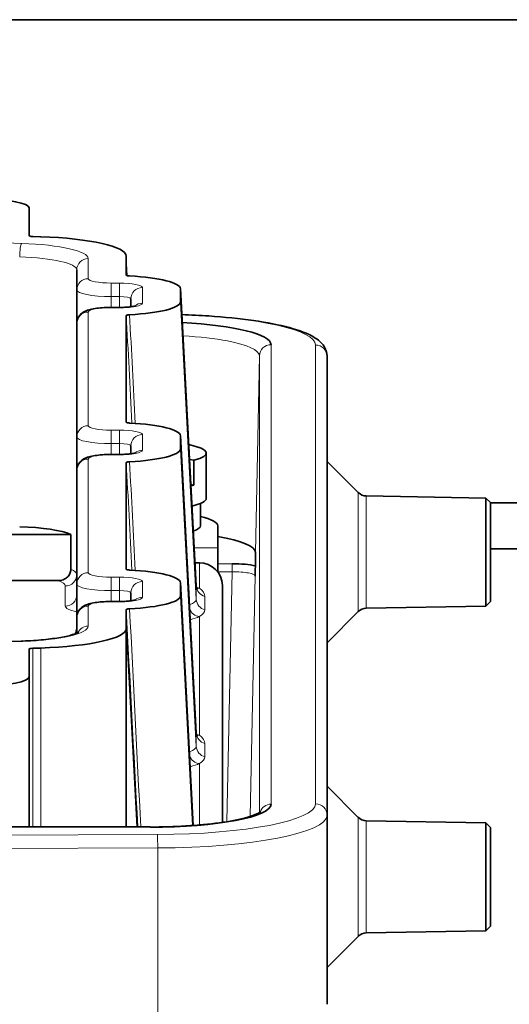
# Model space of a CAD drawing. Header units: millimetres. Extents: x 0 to 7128, y 0 to 5040.
# Tile 81 of 184: x 1785 to 1806, y 1583 to 1626. Entities that reach past the tile are written whole.
import ezdxf

# ---------------------------------------------------------------- set-up
doc = ezdxf.new("R2010")
doc.units = ezdxf.units.MM
doc.header["$LTSCALE"] = 12
doc.layers.add('Spigoli tangenti visibili(ISO)', color=7, linetype='Continuous', lineweight=15, true_color=0x00803f)
doc.layers.add('Spigoli visibili(ISO)', color=7, linetype='Continuous', lineweight=35)

msp = doc.modelspace()

# ---------------------------------------------------------------- linework, layer by layer
at = {"layer": 'Spigoli tangenti visibili(ISO)'}
for p, q in [((1780.771, 1616.064), (1784.954, 1615.923)), ((1787.846, 1615.266), (1787.846, 1614.391)), ((1788.846, 1614.2), (1789.196, 1614.2)), ((1788.846, 1613.614), (1788.846, 1614.2)), ((1789.196, 1613.614), (1789.196, 1614.2)), ((1790.196, 1614.009), (1790.196, 1613.322)), ((1792.536, 1601.027), (1791.846, 1613.956)), ((1788.846, 1613.614), (1788.846, 1613.141)), ((1789.196, 1613.614), (1788.846, 1613.614)), ((1789.196, 1613.141), (1789.196, 1613.614)), ((1788.846, 1613.141), (1788.846, 1613.132)), ((1789.196, 1613.132), (1788.846, 1613.132)), ((1789.196, 1613.141), (1789.196, 1613.132)), ((1791.846, 1613.376), (1792.536, 1600.446)), ((1787.846, 1612.941), (1787.846, 1607.999)), ((1795.786, 1611.518), (1795.786, 1591.545)), ((1797.721, 1591.559), (1797.721, 1611.504)), ((1795.286, 1611.037), (1795.105, 1602.493)), ((1795.286, 1591.183), (1795.286, 1611.037)), ((1788.846, 1607.808), (1789.196, 1607.808)), ((1788.846, 1607.222), (1788.846, 1607.808)), ((1789.196, 1607.222), (1789.196, 1607.808)), ((1790.196, 1607.617), (1790.196, 1606.93)), ((1792.536, 1594.635), (1791.846, 1607.564)), ((1788.846, 1607.222), (1788.846, 1606.749)), ((1789.196, 1607.222), (1788.846, 1607.222)), ((1789.196, 1606.749), (1789.196, 1607.222)), ((1788.846, 1606.749), (1788.846, 1606.739)), ((1789.196, 1606.739), (1788.846, 1606.739)), ((1789.196, 1606.749), (1789.196, 1606.739)), ((1791.846, 1606.983), (1792.536, 1594.054)), ((1787.846, 1606.549), (1787.846, 1601.607)), ((1799.578, 1599.918), (1799.578, 1605.092)), ((1799.923, 1600.064), (1799.923, 1604.946)), ((1792.448, 1602.693), (1793.471, 1602.693)), ((1792.671, 1600.931), (1792.671, 1602.038)), ((1793.471, 1601.998), (1794.098, 1601.998)), ((1794.098, 1601.998), (1794.098, 1601.652)), ((1794.098, 1601.652), (1793.471, 1601.652)), ((1793.867, 1590.784), (1794.098, 1601.652)), ((1795.098, 1601.462), (1794.876, 1591.011)), ((1786.846, 1600.157), (1786.846, 1601.032)), ((1788.846, 1601.416), (1789.196, 1601.416)), ((1788.846, 1601.416), (1788.846, 1600.83)), ((1789.196, 1601.416), (1789.196, 1600.83)), ((1790.196, 1601.225), (1790.196, 1600.538)), ((1792.41, 1590.619), (1791.846, 1601.172)), ((1792.536, 1600.446), (1792.536, 1601.027)), ((1788.846, 1600.83), (1788.846, 1600.357)), ((1789.196, 1600.83), (1788.846, 1600.83)), ((1789.196, 1600.357), (1789.196, 1600.83)), ((1791.846, 1600.591), (1792.379, 1590.616)), ((1787.846, 1600.157), (1787.846, 1599.282)), ((1788.846, 1600.347), (1788.846, 1600.357)), ((1789.196, 1600.347), (1788.846, 1600.347)), ((1789.196, 1600.347), (1789.196, 1600.357)), ((1792.914, 1600.577), (1792.914, 1599.996)), ((1792.671, 1594.539), (1792.671, 1599.7)), ((1784.954, 1598.624), (1780.771, 1598.483)), ((1785.436, 1598.321), (1785.436, 1590.552)), ((1785.778, 1590.552), (1785.778, 1598.332)), ((1792.536, 1594.054), (1792.536, 1594.635)), ((1792.914, 1594.184), (1792.914, 1593.604)), ((1792.671, 1590.64), (1792.671, 1593.308)), ((1799.578, 1590.972), (1799.578, 1585.798)), ((1799.923, 1590.826), (1799.923, 1585.944)), ((1790.538, 1590.543), (1762.905, 1590.543)), ((1790.538, 1590.552), (1790.538, 1590.543)), ((1776.721, 1590.178), (1790.853, 1590.225)), ((1790.862, 1589.639), (1776.721, 1589.592)), ((1790.862, 1581.157), (1790.862, 1589.639))]:
    msp.add_line(p, q, dxfattribs=at)
for centre, major_axis, ratio, start_param, end_param in [((1784.954, 1615.432), (0.017, 0.5), 0.170458, 0.194874, 1.76567), ((1784.346, 1615.266), (3.5, 0), 0.190809, 0, 1.396263), ((1784.346, 1614.775), (3, 0), 0.190809, 0, 1.396263), ((1787.846, 1614.775), (-0.5, 0), 0.981627, 4.712389, 6.283185), ((1787.846, 1613.9), (-0.5, 0), 0.981627, 4.712389, 6.283185), ((1788.846, 1614.391), (-1, 0), 0.190809, 0, 1.570796), ((1788.846, 1613.9), (-1.5, 0), 0.190809, 0, 1.570796), ((1789.196, 1614.009), (1, 0), 0.190809, 0, 1.570796), ((1790.196, 1613.518), (-0.5, 0), 0.981627, 4.712389, 6.283185), ((1789.196, 1613.518), (0.5, 0), 0.190809, 0, 1.570796), ((1788.846, 1612.941), (-1, 0), 0.190809, 4.712389, 6.283185), ((1789.196, 1613.322), (1, 0), 0.190809, 4.712389, 6.283185), ((1790.196, 1612.832), (-0.5, 0), 0.981627, 4.712389, 5.43463), ((1787.846, 1612.45), (-0.5, 0), 0.981627, 4.712389, 6.283185), ((1793.263, 1542.178), (-5.274, 99.203), 0.000185, 0.778782, 0.843802), ((1790.731, 1611.504), (6.99, 0), 0.190809, 0, 1.401767), ((1795.786, 1611.027), (-0.5, 0), 0.981627, 4.712389, 6.262241), ((1797.721, 1611.013), (0.5, 0), 0.981627, 0, 1.570796), ((1787.846, 1607.508), (-0.5, 0), 0.981627, 4.712389, 6.283185), ((1788.846, 1607.999), (-1, 0), 0.190809, 0, 1.570796), ((1788.846, 1607.508), (-1.5, 0), 0.190809, 0, 1.570796), ((1789.196, 1607.617), (1, 0), 0.190809, 0, 1.570796), ((1790.196, 1607.126), (-0.5, 0), 0.981627, 4.712389, 6.283185), ((1789.196, 1607.126), (0.5, 0), 0.190809, 0, 1.570796), ((1788.846, 1606.549), (-1, 0), 0.190809, 4.712389, 6.283185), ((1789.196, 1606.93), (1, 0), 0.190809, 4.712389, 6.283185), ((1790.196, 1606.439), (-0.5, 0), 0.981627, 4.712389, 5.43463), ((1787.846, 1606.058), (-0.5, 0), 0.981627, 4.712389, 6.283185), ((1793.263, 1535.786), (-5.274, 99.203), 0.000185, 0.778782, 0.843802), ((1786.846, 1601.523), (0.5, 0), 0.981627, 4.712389, 6.283185), ((1784.346, 1601.523), (3, 0), 0.190809, 0, 0.417394), ((1787.846, 1601.116), (-0.5, 0), 0.981627, 4.712389, 6.283185), ((1788.846, 1601.607), (-1, 0), 0.190809, 0, 1.570796), ((1784.346, 1601.032), (2.5, 0), 0.190809, 0, 0.508029), ((1788.846, 1601.116), (-1.5, 0), 0.190809, 0, 1.570796), ((1789.196, 1601.225), (1, 0), 0.190809, 0, 1.570796), ((1790.196, 1600.734), (-0.5, 0), 0.981627, 4.712389, 6.283185), ((1793.036, 1601.053), (-0.5, 0), 0.981627, 0.05236, 1.32528), ((1786.846, 1600.648), (0.5, 0), 0.981627, 4.712389, 6.283185), ((1789.196, 1600.734), (0.5, 0), 0.190809, 0, 1.570796), ((1788.846, 1600.606), (4.187, 0), 0.190809, 0.41901, 0.488608), ((1792.671, 1601.422), (-0.197, -0.46), 0.896709, 0.192814, 0.445699), ((1788.846, 1600.157), (-2, 0), 0.190809, 0, 0.722734), ((1787.846, 1599.666), (-0.5, 0), 0.981627, 4.712389, 6.283185), ((1788.846, 1600.157), (-1, 0), 0.190809, 4.712389, 6.283185), ((1789.196, 1600.538), (1, 0), 0.190809, 4.712389, 6.283185), ((1790.196, 1600.047), (0.5, 0), 0.981627, 1.570796, 2.293038), ((1793.036, 1600.472), (-0.5, 0), 0.981627, 0.05236, 1.32528), ((1793.153, 1531.447), (-5.156, 96.979), 0.000185, 0.785665, 0.915405), ((1792.671, 1600.191), (-0.197, 0.46), 0.896709, 1.510326, 2.695894), ((1788.846, 1600.025), (-4.187, 0), 0.190809, 2.529555, 2.722583), ((1784.346, 1599.282), (3.5, 0), 0.190809, 4.886922, 6.283185), ((1786.846, 1599.198), (0.5, 0), 0.981627, 5.759041, 6.283185), ((1787.846, 1598.791), (0.5, 0), 0.981627, 1.570796, 2.699586), ((1784.954, 1598.133), (-0.017, 0.5), 0.170458, 6.088311, 6.283185), ((1793.036, 1594.661), (-0.5, 0), 0.981627, 0.05236, 1.32528), ((1788.846, 1594.214), (4.187, 0), 0.190809, 0.41901, 0.488608), ((1792.671, 1595.03), (-0.197, -0.46), 0.896709, 0.192814, 0.445699), ((1793.036, 1594.08), (-0.5, 0), 0.981627, 0.05236, 1.32528), ((1792.671, 1593.799), (-0.197, 0.46), 0.896709, 1.510326, 2.695894), ((1788.846, 1593.633), (-4.187, 0), 0.190809, 2.529555, 2.722583), ((1790.731, 1591.559), (6.99, 0), 0.190809, 4.729842, 6.283185), ((1795.786, 1591.054), (-0.5, 0), 0.981627, 4.712389, 5.983228), ((1797.721, 1591.068), (0.5, 0), 0.981627, 0, 1.570796), ((1790.731, 1591.068), (7.49, 0), 0.190809, 4.729842, 6.283185), ((1795.786, 1591.054), (-0.5, 0), 0.981627, 6.147916, 6.148301), ((1790.853, 1589.734), (-0.002, 0.5), 0.017132, 4.520374, 6.091171)]:
    msp.add_ellipse(centre, major_axis=major_axis, ratio=ratio, start_param=start_param, end_param=end_param, dxfattribs=at)
for points in [[(1789.643, 1612.824), (1789.722, 1611.249), (1789.802, 1609.675), (1789.882, 1608.101)], [(1789.643, 1606.432), (1789.722, 1604.857), (1789.802, 1603.283), (1789.882, 1601.709)], [(1792.536, 1601.027), (1792.536, 1601.029), (1792.536, 1601.032), (1792.536, 1601.034)], [(1792.671, 1600.931), (1792.836, 1600.825), (1792.914, 1600.687), (1792.914, 1600.577)], [(1792.239, 1600.214), (1792.435, 1600.299), (1792.536, 1600.351), (1792.536, 1600.446)], [(1789.643, 1600.039), (1789.803, 1596.876), (1789.964, 1593.714), (1790.126, 1590.552)], [(1792.914, 1599.996), (1792.914, 1599.886), (1792.836, 1599.806), (1792.671, 1599.7)], [(1792.536, 1594.635), (1792.536, 1594.637), (1792.536, 1594.64), (1792.536, 1594.642)], [(1792.671, 1594.539), (1792.836, 1594.433), (1792.914, 1594.295), (1792.914, 1594.184)], [(1792.239, 1593.822), (1792.435, 1593.907), (1792.536, 1593.959), (1792.536, 1594.054)], [(1792.914, 1593.604), (1792.914, 1593.494), (1792.836, 1593.414), (1792.671, 1593.308)]]:
    msp.add_open_spline(points, degree=3, dxfattribs=at)
for points, knots in [([(1795.286, 1611.037), (1795.286, 1611.281), (1794.759, 1611.519), (1793.895, 1611.684), (1793.352, 1611.788), (1792.678, 1611.864), (1791.956, 1611.906)], [0, 0, 0, 0, 0.4923921, 0.4923921, 0.4923921, 0.8020587, 0.8020587, 0.8020587, 0.8020587]), ([(1795.098, 1601.462), (1795.098, 1601.512), (1794.992, 1601.561), (1794.81, 1601.597), (1794.627, 1601.632), (1794.367, 1601.653), (1794.098, 1601.652)], [0, 0, 0, 0, 0.5, 0.5, 0.5, 1, 1, 1, 1])]:
    msp.add_open_spline(points, degree=3, knots=knots, dxfattribs=at)
at = {"layer": 'Spigoli visibili(ISO)'}
for p, q in [((1813.323, 1625.651), (1740.119, 1625.651)), ((1785.271, 1616.264), (1785.271, 1617.468)), ((1785.436, 1616.227), (1785.778, 1616.215)), ((1789.496, 1615.37), (1789.496, 1615.03)), ((1787.346, 1613.9), (1787.346, 1614.775)), ((1789.523, 1614.526), (1789.496, 1615.03)), ((1789.496, 1615.03), (1789.496, 1614.545)), ((1787.346, 1612.45), (1787.346, 1613.9)), ((1791.846, 1613.962), (1792.536, 1601.034)), ((1791.846, 1613.376), (1791.846, 1613.956)), ((1789.696, 1613.17), (1789.696, 1613.518)), ((1789.196, 1613.141), (1788.846, 1613.141)), ((1789.496, 1612.787), (1789.496, 1608.153)), ((1787.346, 1607.508), (1787.346, 1612.45)), ((1798.221, 1611.013), (1798.221, 1591.068)), ((1787.346, 1606.058), (1787.346, 1607.508)), ((1791.846, 1607.57), (1792.536, 1594.642)), ((1791.846, 1606.983), (1791.846, 1607.564)), ((1789.696, 1606.778), (1789.696, 1607.126)), ((1789.196, 1606.749), (1788.846, 1606.749)), ((1792.971, 1604.839), (1792.971, 1606.812)), ((1789.496, 1606.395), (1789.496, 1601.76)), ((1792.243, 1606.535), (1792.428, 1606.499)), ((1792.428, 1606.499), (1792.428, 1605.419)), ((1799.578, 1605.092), (1798.221, 1606.449)), ((1787.346, 1601.116), (1787.346, 1606.058)), ((1792.428, 1605.419), (1792.301, 1605.444)), ((1805.121, 1604.855), (1799.923, 1604.946)), ((1792.721, 1604.621), (1792.721, 1603.649)), ((1805.121, 1600.155), (1805.121, 1604.855)), ((1805.321, 1604.655), (1805.121, 1604.855)), ((1805.321, 1600.355), (1805.321, 1604.655)), ((1813.323, 1604.651), (1805.321, 1604.651)), ((1793.471, 1602.693), (1793.471, 1603.648)), ((1782.433, 1603.276), (1787.089, 1603.276)), ((1787.089, 1601.755), (1787.089, 1603.276)), ((1793.471, 1601.645), (1793.471, 1602.693)), ((1795.105, 1601.907), (1795.105, 1602.493)), ((1805.321, 1602.651), (1834.221, 1602.651)), ((1792.671, 1602.038), (1792.483, 1602.038)), ((1782.89, 1601.264), (1786.53, 1601.264)), ((1787.346, 1599.666), (1787.346, 1601.116)), ((1791.846, 1601.178), (1792.41, 1590.619)), ((1791.846, 1600.591), (1791.846, 1601.172)), ((1793.671, 1601.056), (1793.671, 1590.754)), ((1789.696, 1600.386), (1789.696, 1600.734)), ((1789.196, 1600.357), (1788.846, 1600.357)), ((1805.321, 1600.355), (1805.121, 1600.155)), ((1789.496, 1600.003), (1789.496, 1599.517)), ((1799.578, 1599.918), (1798.221, 1598.561)), ((1805.121, 1600.155), (1799.923, 1600.064)), ((1787.346, 1598.979), (1787.346, 1599.666)), ((1789.496, 1599.517), (1789.975, 1590.552)), ((1789.496, 1599.517), (1789.496, 1599.178)), ((1789.496, 1599.178), (1789.496, 1590.552)), ((1784.937, 1598.633), (1780.771, 1598.493)), ((1785.271, 1597.08), (1785.271, 1598.283)), ((1785.778, 1598.332), (1785.436, 1598.321)), ((1785.271, 1597.08), (1785.271, 1590.552)), ((1799.578, 1590.972), (1798.221, 1592.329)), ((1798.221, 1591.068), (1798.221, 1582.843)), ((1805.121, 1590.735), (1799.923, 1590.826)), ((1790.538, 1590.552), (1762.905, 1590.552)), ((1790.538, 1590.552), (1790.538, 1590.552)), ((1805.121, 1590.735), (1805.121, 1586.035)), ((1805.321, 1590.535), (1805.121, 1590.735)), ((1805.321, 1590.535), (1805.321, 1586.235)), ((1805.121, 1586.035), (1799.923, 1585.944)), ((1805.321, 1586.235), (1805.121, 1586.035)), ((1799.578, 1585.798), (1798.221, 1584.441))]:
    msp.add_line(p, q, dxfattribs=at)
for centre, start, end in [((1799.932, 1605.446), 225, 269), ((1799.932, 1599.564), 91, 135), ((1799.932, 1591.326), 225, 269), ((1799.932, 1585.445), 91, 135)]:
    msp.add_arc(centre, 0.5, start, end, dxfattribs=at)
for centre, major_axis, ratio, start_param, end_param in [((1783.271, 1617.468), (2, 0), 0.190809, 0, 1.570796), ((1785.471, 1616.264), (-0.2, 0), 0.190809, 0, 1.396263), ((1784.996, 1615.37), (4.5, 0), 0.190809, 0, 1.396263), ((1798.105, 1453.338), (-10.37, 193.73), 0.000185, 5.695297, 5.695304), ((1788.846, 1613.956), (3, 0), 0.190809, 0, 1.302009), ((1788.846, 1613.376), (3, 0), 0.190809, 4.981176, 6.283185), ((1790.535, 1611.517), (5.251, 0.001), 0.190833, 6.283165, 7.586008), ((1794.631, 1512.026), (-6.763, 126.217), 0.000193, 5.578142, 5.578152), ((1788.846, 1607.564), (3, 0), 0.190809, 0, 1.302009), ((1790.221, 1606.812), (2.75, 0), 0.190809, 5.64376, 7.046396), ((1788.846, 1606.983), (3, 0), 0.190809, 4.981176, 6.283185), ((1790.221, 1605.733), (-2.75, 0), 0.190809, 2.429935, 2.502167), ((1790.221, 1604.839), (2.75, 0), 0.190809, 5.59818, 6.283185), ((1790.171, 1603.648), (3.3, 0), 0.190809, 0, 0.68767), ((1784.346, 1603.044), (3, 0), 0.190809, 0.417394, 1.396263), ((1790.221, 1603.649), (2.5, 0), 0.190809, 5.778051, 6.283185), ((1790.353, 1602.492), (-4.751, -0.001), 0.190833, 3.141572, 3.996576), ((1792.671, 1601.056), (1, 0), 0.981627, 0, 1.570796), ((1794.098, 1601.75), (1.3, 0), 0.190796, 0.685548, 1.570417), ((1794.631, 1505.634), (-6.763, 126.217), 0.000193, 5.578142, 5.578152), ((1788.846, 1601.172), (3, 0), 0.190809, 0, 1.302009), ((1788.846, 1600.591), (3, 0), 0.190809, 4.981176, 6.283185), ((1784.996, 1599.178), (4.5, 0), 0.190809, 4.886922, 6.283185), ((1785.471, 1598.283), (-0.2, 0), 0.190809, 4.886922, 6.283185), ((1783.271, 1597.08), (2, 0), 0.190809, 4.712389, 6.283185), ((1790.535, 1591.545), (5.251, -0.001), 0.190833, 4.712958, 6.283206)]:
    msp.add_ellipse(centre, major_axis=major_axis, ratio=ratio, start_param=start_param, end_param=end_param, dxfattribs=at)
for points, knots in [([(1789.643, 1614.508), (1789.622, 1614.509), (1789.603, 1614.511), (1789.567, 1614.515), (1789.551, 1614.518), (1789.523, 1614.525), (1789.513, 1614.529), (1789.5, 1614.537), (1789.496, 1614.541), (1789.496, 1614.545)], [0, 0, 0, 0, 0.00633962, 0.00633962, 0.01303205, 0.01303205, 0.01972432, 0.01972432, 0.0260641, 0.0260641, 0.0260641, 0.0260641]), ([(1787.346, 1612.45), (1787.346, 1612.511), (1787.357, 1612.571), (1787.394, 1612.68), (1787.421, 1612.728), (1787.484, 1612.816), (1787.52, 1612.851), (1787.602, 1612.919), (1787.646, 1612.944), (1787.773, 1613.008), (1787.849, 1613.031), (1788.02, 1613.073), (1788.113, 1613.09), (1788.314, 1613.116), (1788.422, 1613.126), (1788.635, 1613.138), (1788.741, 1613.141), (1788.846, 1613.141)], [4.712389, 4.712389, 4.712389, 4.712389, 4.777063, 4.777063, 4.848249, 4.848249, 4.939458, 4.939458, 5.074361, 5.074361, 5.366001, 5.366001, 5.680161, 5.680161, 5.99432, 5.99432, 6.283185, 6.283185, 6.283185, 6.283185]), ([(1789.913, 1613.214), (1789.913, 1613.214), (1789.912, 1613.213), (1789.905, 1613.211), (1789.895, 1613.207), (1789.86, 1613.198), (1789.833, 1613.192), (1789.758, 1613.178), (1789.707, 1613.171), (1789.586, 1613.157), (1789.513, 1613.151), (1789.359, 1613.143), (1789.278, 1613.141), (1789.196, 1613.141)], [2.007508, 2.007508, 2.007508, 2.007508, 2.059099, 2.059099, 2.193672, 2.193672, 2.374565, 2.374565, 2.604807, 2.604807, 2.871382, 2.871382, 3.141593, 3.141593, 3.141593, 3.141593]), ([(1789.496, 1612.787), (1789.496, 1612.791), (1789.5, 1612.795), (1789.513, 1612.803), (1789.523, 1612.807), (1789.551, 1612.813), (1789.567, 1612.816), (1789.603, 1612.821), (1789.622, 1612.823), (1789.643, 1612.824)], [0, 0, 0, 0, 0.00633979, 0.00633979, 0.01303206, 0.01303206, 0.01972448, 0.01972448, 0.02606411, 0.02606411, 0.02606411, 0.02606411]), ([(1798.221, 1611.013), (1798.221, 1611.174), (1798.166, 1611.328), (1797.977, 1611.62), (1797.831, 1611.735), (1797.382, 1612.01), (1797.025, 1612.142), (1796.139, 1612.382), (1795.613, 1612.486), (1794.428, 1612.657), (1793.771, 1612.724), (1792.696, 1612.796), (1792.304, 1612.815), (1791.907, 1612.828)], [4.712389, 4.712389, 4.712389, 4.712389, 4.834677, 4.834677, 5.014068, 5.014068, 5.324736, 5.324736, 5.635405, 5.635405, 5.946073, 5.946073, 6.116556, 6.116556, 6.116556, 6.116556]), ([(1789.643, 1608.116), (1789.622, 1608.117), (1789.603, 1608.119), (1789.567, 1608.123), (1789.551, 1608.126), (1789.523, 1608.133), (1789.513, 1608.137), (1789.5, 1608.145), (1789.496, 1608.149), (1789.496, 1608.153)], [0, 0, 0, 0, 0.00633962, 0.00633962, 0.01303205, 0.01303205, 0.01972432, 0.01972432, 0.0260641, 0.0260641, 0.0260641, 0.0260641]), ([(1787.346, 1606.058), (1787.346, 1606.118), (1787.357, 1606.179), (1787.394, 1606.288), (1787.421, 1606.336), (1787.484, 1606.424), (1787.52, 1606.459), (1787.602, 1606.527), (1787.646, 1606.552), (1787.773, 1606.616), (1787.849, 1606.639), (1788.02, 1606.681), (1788.113, 1606.697), (1788.314, 1606.724), (1788.422, 1606.734), (1788.635, 1606.746), (1788.741, 1606.749), (1788.846, 1606.749)], [4.712389, 4.712389, 4.712389, 4.712389, 4.777063, 4.777063, 4.848249, 4.848249, 4.939458, 4.939458, 5.074361, 5.074361, 5.366001, 5.366001, 5.680161, 5.680161, 5.99432, 5.99432, 6.283185, 6.283185, 6.283185, 6.283185]), ([(1789.913, 1606.822), (1789.913, 1606.822), (1789.912, 1606.821), (1789.905, 1606.819), (1789.895, 1606.815), (1789.86, 1606.806), (1789.833, 1606.8), (1789.758, 1606.786), (1789.707, 1606.779), (1789.586, 1606.765), (1789.513, 1606.759), (1789.359, 1606.751), (1789.278, 1606.749), (1789.196, 1606.749)], [2.007508, 2.007508, 2.007508, 2.007508, 2.059099, 2.059099, 2.193672, 2.193672, 2.374565, 2.374565, 2.604807, 2.604807, 2.871382, 2.871382, 3.141593, 3.141593, 3.141593, 3.141593]), ([(1789.496, 1606.395), (1789.496, 1606.399), (1789.5, 1606.403), (1789.513, 1606.411), (1789.523, 1606.415), (1789.551, 1606.421), (1789.567, 1606.424), (1789.603, 1606.429), (1789.622, 1606.43), (1789.643, 1606.432)], [0, 0, 0, 0, 0.00633979, 0.00633979, 0.01303206, 0.01303206, 0.01972448, 0.01972448, 0.02606411, 0.02606411, 0.02606411, 0.02606411]), ([(1795.105, 1601.907), (1795.104, 1601.887), (1795.104, 1601.842), (1795.102, 1601.689), (1795.1, 1601.586), (1795.099, 1601.479), (1795.098, 1601.469), (1795.098, 1601.462)], [0, 0, 0, 0, 0.03052906, 0.03052906, 0.06763691, 0.06763691, 0.07030462, 0.07030462, 0.07030462, 0.07030462]), ([(1786.53, 1601.264), (1786.603, 1601.264), (1786.689, 1601.279), (1786.819, 1601.329), (1786.887, 1601.37), (1786.981, 1601.457), (1787.025, 1601.517), (1787.074, 1601.627), (1787.089, 1601.696), (1787.089, 1601.755)], [-0.0785409, -0.0785409, -0.0785409, -0.0785409, -0.05674262, -0.05674262, -0.03666644, -0.03666644, -0.01790796, -0.01790796, 0, 0, 0, 0]), ([(1789.643, 1601.724), (1789.622, 1601.725), (1789.603, 1601.727), (1789.567, 1601.731), (1789.551, 1601.734), (1789.523, 1601.741), (1789.513, 1601.745), (1789.5, 1601.752), (1789.496, 1601.756), (1789.496, 1601.76)], [0, 0, 0, 0, 0.00633962, 0.00633962, 0.01303205, 0.01303205, 0.01972432, 0.01972432, 0.0260641, 0.0260641, 0.0260641, 0.0260641]), ([(1792.536, 1601.034), (1792.54, 1600.959), (1792.567, 1600.914), (1792.577, 1600.899), (1792.578, 1600.897), (1792.578, 1600.897)], [0, 0, 0, 0, 0.05797784, 0.05797784, 0.07415489, 0.07415489, 0.07415489, 0.07415489]), ([(1787.346, 1599.666), (1787.346, 1599.726), (1787.357, 1599.786), (1787.394, 1599.896), (1787.421, 1599.944), (1787.484, 1600.032), (1787.52, 1600.067), (1787.602, 1600.135), (1787.646, 1600.16), (1787.773, 1600.224), (1787.849, 1600.246), (1788.02, 1600.289), (1788.113, 1600.305), (1788.314, 1600.332), (1788.422, 1600.342), (1788.635, 1600.354), (1788.741, 1600.357), (1788.846, 1600.357)], [4.712389, 4.712389, 4.712389, 4.712389, 4.777063, 4.777063, 4.848249, 4.848249, 4.939458, 4.939458, 5.074361, 5.074361, 5.366001, 5.366001, 5.680161, 5.680161, 5.99432, 5.99432, 6.283185, 6.283185, 6.283185, 6.283185]), ([(1789.913, 1600.429), (1789.913, 1600.429), (1789.912, 1600.429), (1789.905, 1600.427), (1789.895, 1600.423), (1789.86, 1600.414), (1789.833, 1600.408), (1789.758, 1600.394), (1789.707, 1600.387), (1789.586, 1600.373), (1789.513, 1600.367), (1789.359, 1600.359), (1789.278, 1600.357), (1789.196, 1600.357)], [2.007508, 2.007508, 2.007508, 2.007508, 2.059099, 2.059099, 2.193672, 2.193672, 2.374565, 2.374565, 2.604807, 2.604807, 2.871382, 2.871382, 3.141593, 3.141593, 3.141593, 3.141593]), ([(1789.496, 1600.003), (1789.496, 1600.007), (1789.5, 1600.011), (1789.513, 1600.019), (1789.523, 1600.022), (1789.551, 1600.029), (1789.567, 1600.032), (1789.603, 1600.037), (1789.622, 1600.038), (1789.643, 1600.039)], [0, 0, 0, 0, 0.00633979, 0.00633979, 0.01303206, 0.01303206, 0.01972448, 0.01972448, 0.02606411, 0.02606411, 0.02606411, 0.02606411]), ([(1787.438, 1599.027), (1787.438, 1599.027), (1787.422, 1599.015), (1787.345, 1598.977), (1787.267, 1598.946), (1787.033, 1598.874), (1786.858, 1598.833), (1786.433, 1598.757), (1786.177, 1598.722), (1785.62, 1598.667), (1785.319, 1598.647), (1784.985, 1598.635), (1784.961, 1598.634), (1784.937, 1598.633)], [1.810166, 1.810166, 1.810166, 1.810166, 1.936547, 1.936547, 2.130556, 2.130556, 2.387218, 2.387218, 2.666471, 2.666471, 2.945723, 2.945723, 2.96706, 2.96706, 2.96706, 2.96706]), ([(1787.346, 1599.198), (1787.346, 1599.137), (1787.332, 1599.078), (1787.297, 1598.995), (1787.278, 1598.967), (1787.262, 1598.946)], [4.712389, 4.712389, 4.712389, 4.712389, 4.7935994, 4.7935994, 4.8606957, 4.8606957, 4.8606957, 4.8606957]), ([(1792.536, 1594.642), (1792.54, 1594.567), (1792.567, 1594.522), (1792.577, 1594.506), (1792.578, 1594.505), (1792.578, 1594.505)], [0, 0, 0, 0, 0.05797784, 0.05797784, 0.07415489, 0.07415489, 0.07415489, 0.07415489]), ([(1790.538, 1590.551), (1791.062, 1590.551), (1791.592, 1590.567), (1792.609, 1590.629), (1793.106, 1590.676), (1793.985, 1590.796), (1794.375, 1590.872), (1794.947, 1591.025), (1795.155, 1591.108), (1795.307, 1591.195), (1795.335, 1591.218), (1795.342, 1591.224), (1795.342, 1591.225), (1795.342, 1591.225)], [0, 0, 0, 0, 0.1573433, 0.1573433, 0.3207015, 0.3207015, 0.4856054, 0.4856054, 0.6363382, 0.6363382, 0.702627, 0.702627, 0.7102391, 0.7102391, 0.7102391, 0.7102391])]:
    msp.add_open_spline(points, degree=3, knots=knots, dxfattribs=at)

doc.saveas('drawing.dxf')
